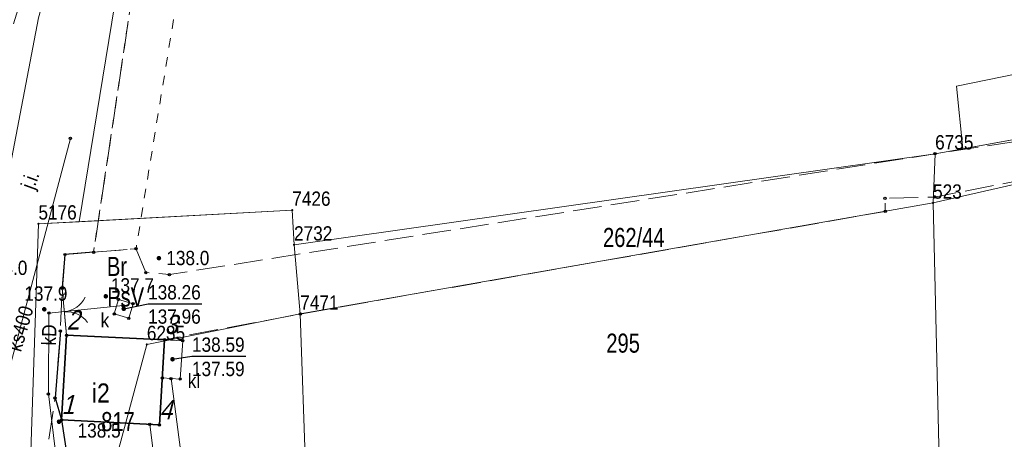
# Model space of a CAD drawing. Header units: metres. Extents: x 5548743 to 5556416, y 5707500 to 5714000.
# Tile 138 of 244: x 5553891 to 5553969, y 5711006 to 5711039. Entities that reach past the tile are written whole.
import ezdxf
from ezdxf.enums import TextEntityAlignment as Align

# ---------------------------------------------------------------- set-up
doc = ezdxf.new("R2010")
doc.units = ezdxf.units.M
for name, pattern in [('0.75_0.75', [1.5, 0.75, -0.75]), ('2.25_0.75', [3, 2.25, -0.75]), ('219-1000', [0]), ('otob_1000', [0])]:
    doc.linetypes.add(name, pattern=pattern)
doc.layers.get('0').update_dxf_attribs({"color": 2, "lineweight": 5})
doc.styles.get("Standard").update_dxf_attribs({"font": 'Working1250', "width": 0.75})
doc.linetypes.add('902-1000', pattern='A,5,0,[1,ksztalty.shx,S=1,R=0,X=0,Y=0],5', length=10)

# ---------------------------------------------------------------- blocks, each defined once
blk = doc.blocks.new('PUNKTBUD')
at = {"color": 0}
blk.add_circle((0, 0), 0.09, dxfattribs=at)
blk = doc.blocks.new('203')
at = {"linetype": 'Continuous', "lineweight": 0}
h = blk.add_hatch(color=0, dxfattribs=at)
edge = h.paths.add_edge_path()
edge.add_arc((0, 0), 0.09, 0, 360)
blk = doc.blocks.new('PW01')
at = {"linetype": 'Continuous', "lineweight": 13}
h = blk.add_hatch(color=0, dxfattribs=at)
edge = h.paths.add_edge_path()
edge.add_arc((0, 0), 0.18, 0, 360)
blk = doc.blocks.new('OK02')
at = {"color": 0, "linetype": 'Continuous', "lineweight": 0}
for centre, start, end in [((-2, 0), 0, 60), ((2, 0), 120, 180)]:
    blk.add_arc(centre, 2, start, end, dxfattribs=at)
blk = doc.blocks.new('PIKIETAW1891')
at = {"color": 0}
blk.add_circle((0, 0), 0.09, dxfattribs=at)

msp = doc.modelspace()

# ---------------------------------------------------------------- linework, layer by layer
at = {"layer": '217-kontur klasyfikacyjny', "color": 3, "linetype": 'CONTINUOUS', "lineweight": 18, "flags": 128}
for points in [[(5553902.87, 5711065.89), (5553895.88, 5711023.25)], [(5553895.88, 5711023.25), (5553902.87, 5711065.89)], [(5553964.91, 5711033.9), (5553981.45, 5711037.28)], [(5553965.4, 5711028.98), (5553964.91, 5711033.9)], [(5553982.87, 5711032.16), (5553965.4, 5711028.98)], [(5553963.07, 5711024.72), (5553985.01, 5711029.7)], [(5553963.23, 5711028.59), (5553912.79, 5711021.43)], [(5553912.79, 5711021.43), (5553963.23, 5711028.59)], [(5553965.4, 5711028.98), (5553963.23, 5711028.59)], [(5553963.23, 5711028.59), (5553965.4, 5711028.98)], [(5553913.28, 5711015.99), (5553963.07, 5711024.72)], [(5553912.65, 5711024.16), (5553895.88, 5711023.25)], [(5553895.88, 5711023.25), (5553912.65, 5711024.16)], [(5553912.79, 5711021.43), (5553912.65, 5711024.16)], [(5553912.65, 5711024.16), (5553912.79, 5711021.43)], [(5553892.68, 5711023.08), (5553891.72, 5710994.27)], [(5553891.72, 5710994.27), (5553892.68, 5711023.08)], [(5553895.88, 5711023.25), (5553892.68, 5711023.08)], [(5553892.68, 5711023.08), (5553895.88, 5711023.25)], [(5553901.21, 5711013.6), (5553913.28, 5711015.99)], [(5553897.04, 5710998.1), (5553901.21, 5711013.6)]]:
    msp.add_lwpolyline(points, dxfattribs=at)
at = {"layer": '218-kontur użytku gruntowego', "color": 3, "linetype": 'CONTINUOUS', "lineweight": 18, "flags": 128}
for points in [[(5553902.87, 5711065.89), (5553895.88, 5711023.25)], [(5553895.88, 5711023.25), (5553902.87, 5711065.89)], [(5553964.91, 5711033.9), (5553981.45, 5711037.28)], [(5553965.4, 5711028.98), (5553964.91, 5711033.9)], [(5553982.87, 5711032.16), (5553965.4, 5711028.98)], [(5553963.07, 5711024.72), (5553985.01, 5711029.7)], [(5553963.23, 5711028.59), (5553912.79, 5711021.43)], [(5553912.79, 5711021.43), (5553963.23, 5711028.59)], [(5553965.4, 5711028.98), (5553963.23, 5711028.59)], [(5553963.23, 5711028.59), (5553965.4, 5711028.98)], [(5553913.28, 5711015.99), (5553963.07, 5711024.72)], [(5553963.07, 5711024.72), (5553913.28, 5711015.99)], [(5553963.56, 5711004.53), (5553963.07, 5711024.72)], [(5553912.65, 5711024.16), (5553895.88, 5711023.25)], [(5553895.88, 5711023.25), (5553912.65, 5711024.16)], [(5553912.79, 5711021.43), (5553912.65, 5711024.16)], [(5553912.65, 5711024.16), (5553912.79, 5711021.43)], [(5553892.68, 5711023.08), (5553891.72, 5710994.27)], [(5553891.72, 5710994.27), (5553892.68, 5711023.08)], [(5553895.88, 5711023.25), (5553892.68, 5711023.08)], [(5553892.68, 5711023.08), (5553895.88, 5711023.25)], [(5553901.21, 5711013.6), (5553913.28, 5711015.99)], [(5553913.28, 5711015.99), (5553901.21, 5711013.6)], [(5553913.73, 5711003.26), (5553913.28, 5711015.99)], [(5553913.28, 5711015.99), (5553913.73, 5711003.26)], [(5553897.04, 5710998.1), (5553901.21, 5711013.6)], [(5553901.21, 5711013.6), (5553897.04, 5710998.1)]]:
    msp.add_lwpolyline(points, dxfattribs=at)
at = {"layer": '219-działka ewidencyjna', "color": 7, "linetype": '219-1000', "lineweight": 18, "flags": 128}
for points in [[(5553982.87, 5711032.16), (5553963.23, 5711028.59)], [(5553963.23, 5711028.59), (5553912.79, 5711021.43)], [(5553963.23, 5711028.59), (5553963.07, 5711024.72)], [(5553963.07, 5711024.72), (5553913.28, 5711015.99)], [(5553963.07, 5711024.72), (5553963.56, 5711004.53)], [(5553912.65, 5711024.16), (5553892.68, 5711023.08)], [(5553912.65, 5711024.16), (5553912.79, 5711021.43)], [(5553892.68, 5711023.08), (5553891.72, 5710994.27)], [(5553912.79, 5711021.43), (5553913.28, 5711015.99)], [(5553913.28, 5711015.99), (5553901.21, 5711013.6)], [(5553913.28, 5711015.99), (5553913.73, 5711003.26)], [(5553901.21, 5711013.6), (5553897.04, 5710998.1)]]:
    msp.add_lwpolyline(points, dxfattribs=at)
at = {"layer": '312-budynek ewidencyjny', "color": 7, "linetype": 'CONTINUOUS', "lineweight": 35, "flags": 128}
for points in [[(5553894.5, 5711007.67), (5553894.9, 5711014.32)], [(5553894.9, 5711014.32), (5553902.61, 5711013.97)], [(5553902.61, 5711013.97), (5553902.2, 5711007.27)], [(5553902.2, 5711007.27), (5553894.5, 5711007.67)]]:
    msp.add_lwpolyline(points, dxfattribs=at)
at = {"layer": 'brama', "color": 7, "linetype": 'otob_1000', "lineweight": 18, "flags": 128}
msp.add_lwpolyline([(5553894.55, 5711018), (5553894.9, 5711014.32)], dxfattribs=at)
at = {"layer": 'jezdnia', "color": 7, "linetype": '2.25_0.75', "lineweight": 18, "flags": 128}
for points in [[(5553891.72, 5710994.27), (5553893.99, 5711009.39), (5553894.41, 5711014.66), (5553894.55, 5711018), (5553894.76, 5711020.67), (5553897.02, 5711020.84), (5553904.36, 5711069.81), (5553906.39, 5711077.42), (5553912.49, 5711128.79), (5553911.86, 5711129.01), (5553907.96, 5711129.43), (5553906.83, 5711129.47), (5553905.99, 5711120.27), (5553901.64, 5711074.56), (5553888.64, 5711032.01), (5553883.96, 5711003.57), (5553884.07, 5711002.22)], [(5554023.22, 5711033.9), (5554041.56, 5711034.47), (5554055.84, 5711034.15), (5554072.97, 5711035.59), (5554080.19, 5711035.06), (5554090.69, 5711035.1), (5554105.39, 5711033.28), (5554140.82, 5711030.47), (5554140.69, 5711033.46), (5554129.27, 5711036.61), (5554121.73, 5711037.15), (5554117.98, 5711037.4), (5554106.67, 5711038.15), (5554100.38, 5711037.68), (5554098.07, 5711038.41), (5554079.98, 5711038.27), (5554073.62, 5711039.07), (5554038.84, 5711038.01), (5553984.43, 5711035.46), (5553973.02, 5711030.09), (5553963.23, 5711028.59), (5553902.98, 5711019.09), (5553901.13, 5711019.25), (5553900.36, 5711021.12), (5553897.02, 5711020.84), (5553894.76, 5711020.67), (5553894.55, 5711018), (5553894.9, 5711014.32), (5553902.61, 5711013.97), (5553913.28, 5711015.99), (5553959.31, 5711024.06), (5553959.28, 5711025.09), (5553963.19, 5711025.18), (5553976.67, 5711027.81), (5553984.18, 5711031.77), (5553986.04, 5711031.28), (5553996.1, 5711032.43), (5554001.15, 5711032.68)]]:
    msp.add_lwpolyline(points, close=True, dxfattribs=at)
at = {"layer": 'ogrodzenie trwałe', "color": 7, "linetype": '902-1000', "lineweight": 25, "flags": 128}
for points in [[(5553897.02, 5711020.84), (5553894.76, 5711020.67), (5553894.55, 5711018)], [(5553894.41, 5711014.66), (5553893.99, 5711009.39), (5553894.5, 5711007.67)], [(5553894.5, 5711007.67), (5553895.64, 5711000.09)]]:
    msp.add_lwpolyline(points, dxfattribs=at)
at = {"layer": 'osadnik  szambo', "color": 34, "linetype": 'CONTINUOUS', "lineweight": 18, "flags": 128}
msp.add_lwpolyline([(5553902.42, 5711010.96), (5553902.61, 5711013.97), (5553904.03, 5711013.89), (5553903.83, 5711010.87)], close=True, dxfattribs=at)
at = {"layer": 'przewód elektroenergetyczny podziemny', "color": 1, "linetype": 'CONTINUOUS', "lineweight": 18, "flags": 128}
msp.add_lwpolyline([(5553901.44, 5711007.31), (5553902.92, 5710995.64)], dxfattribs=at)
at = {"layer": 'przewód kanalizacyjny', "color": 34, "linetype": 'CONTINUOUS', "lineweight": 18, "flags": 128}
for points in [[(5553887.29, 5711000.03), (5553895.19, 5711029.8)], [(5553899.34, 5711016.65), (5553893.51, 5711016.06), (5553893.46, 5711009.71), (5553895.98, 5710988.78), (5553895.09, 5710987.9)], [(5553905.11, 5710995.69), (5553903.11, 5711010.91)]]:
    msp.add_lwpolyline(points, dxfattribs=at)
at = {"layer": 'przewód telekomunikacyjny podziemny', "color": 30, "linetype": 'CONTINUOUS', "lineweight": 18, "flags": 128}
msp.add_lwpolyline([(5553881.67, 5710999.42), (5553886.73, 5711012.24), (5553889.13, 5711020.76), (5553892.68, 5711039.28), (5553902.79, 5711075.21), (5553907.33, 5711111.92), (5553909.87, 5711127.6), (5553912.2, 5711144.03), (5553914.66, 5711167.26), (5553917.77, 5711186.95), (5553916.15, 5711193.09), (5553898.66, 5711214.75), (5553893.38, 5711222.88), (5553890.94, 5711229.05), (5553888.95, 5711236.49), (5553876.88, 5711297.29), (5553863.69, 5711353.69), (5553858.83, 5711376.79)], dxfattribs=at)
at = {"layer": 'rzedna-Atr2', "color": 7, "flags": 128}
for points in [[(5553899.39, 5711016.4), (5553901.31, 5711016.79), (5553905.545, 5711016.79)], [(5553903.23, 5711012.43), (5553904.76, 5711012.67), (5553908.995, 5711012.67)]]:
    msp.add_lwpolyline(points, dxfattribs=at)
at = {"layer": 'rów melioracyjny (poligon)', "color": 7, "linetype": '0.75_0.75', "lineweight": 18, "flags": 128}
msp.add_lwpolyline([(5553906.86, 5711076.99), (5553904.36, 5711069.81), (5553897.02, 5711020.84), (5553900.36, 5711021.12), (5553908.32, 5711069.7), (5553909.25, 5711074.05), (5553933.45, 5711074.94), (5553970, 5711078.85), (5554003.31, 5711081.51), (5554002.81, 5711083.96), (5553980.13, 5711082.89), (5553947.44, 5711079.45), (5553934.94, 5711078.19), (5553933.92, 5711078.09)], close=True, dxfattribs=at)
at = {"layer": 'właz do komory lub kanału', "color": 7, "linetype": 'CONTINUOUS', "lineweight": 18, "flags": 128}
msp.add_lwpolyline([(5553898.97, 5711017.14), (5553900.13, 5711016.8), (5553899.79, 5711015.66), (5553898.64, 5711016)], close=True, dxfattribs=at)

# ---------------------------------------------------------------- block references
at = {"layer": '203-punkt graniczny', "color": 7, "linetype": 'CONTINUOUS', "lineweight": 18}
for p in [(5553963.23, 5711028.59), (5553963.07, 5711024.72), (5553912.65, 5711024.16), (5553892.68, 5711023.08), (5553912.79, 5711021.43), (5553913.28, 5711015.99), (5553901.21, 5711013.6)]:
    msp.add_blockref('203', p, dxfattribs=at)
at = {"layer": 'brama', "color": 7, "linetype": 'CONTINUOUS', "lineweight": 18, "rotation": 275.433}
msp.add_blockref('OK02', (5553894.725, 5711016.16), dxfattribs=at)
at = {"layer": 'pikieta naturalna', "color": 7, "linetype": 'CONTINUOUS', "lineweight": 13}
for p in [(5553902.16, 5711020.38), (5553897.98, 5711017.38), (5553893.14, 5711016.36), (5553894.3, 5711007.52)]:
    msp.add_blockref('PW01', p, dxfattribs=at)
at = {"layer": 'Punkt budynku', "color": 5, "linetype": 'CONTINUOUS', "lineweight": 13}
for p in [(5553894.9, 5711014.32), (5553902.61, 5711013.97), (5553894.5, 5711007.67), (5553902.2, 5711007.27)]:
    msp.add_blockref('PUNKTBUD', p, dxfattribs=at)
at = {"layer": 'Punkt roboczy BDOT GESUT K1', "color": 6, "linetype": 'CONTINUOUS', "lineweight": 18}
for p in [(5553895.19, 5711029.8), (5553963.23, 5711028.59), (5553959.28, 5711025.09), (5553963.19, 5711025.18), (5553959.31, 5711024.06), (5553894.76, 5711020.67), (5553894.76, 5711020.67), (5553894.76, 5711020.67), (5553897.02, 5711020.84), (5553897.02, 5711020.84), (5553897.02, 5711020.84), (5553897.02, 5711020.84), (5553900.36, 5711021.12), (5553900.36, 5711021.12), (5553902.16, 5711020.38), (5553901.13, 5711019.25), (5553902.98, 5711019.09), (5553894.55, 5711018), (5553894.55, 5711018), (5553894.55, 5711018), (5553894.55, 5711018), (5553897.98, 5711017.38), (5553898.97, 5711017.14), (5553900.13, 5711016.8), (5553893.14, 5711016.36), (5553893.51, 5711016.06), (5553898.64, 5711016), (5553899.34, 5711016.65), (5553913.28, 5711015.99), (5553899.79, 5711015.66), (5553894.41, 5711014.66), (5553894.41, 5711014.66), (5553894.9, 5711014.32), (5553894.9, 5711014.32), (5553902.61, 5711013.97), (5553902.61, 5711013.97), (5553904.03, 5711013.89), (5553902.42, 5711010.96), (5553903.11, 5711010.91), (5553903.83, 5711010.87), (5553893.46, 5711009.71), (5553893.99, 5711009.39), (5553893.99, 5711009.39), (5553894.3, 5711007.52), (5553894.5, 5711007.67), (5553894.5, 5711007.67), (5553901.44, 5711007.31)]:
    msp.add_blockref('PIKIETAW1891', p, dxfattribs=at)
at = {"layer": 'rzedna', "color": 34, "linetype": 'CONTINUOUS', "lineweight": 18}
for p in [(5553899.39, 5711016.4), (5553903.23, 5711012.43)]:
    msp.add_blockref('PW01', p, dxfattribs=at)

# ---------------------------------------------------------------- texts
at = {"layer": '203-punkt graniczny-Atr103', "color": 7, "width": 0.9}
for s, p in [('6735', (5553963.23, 5711028.59)), ('6735', (5553963.23, 5711028.59)), ('523', (5553963.07, 5711024.72)), ('523', (5553963.07, 5711024.72)), ('7426', (5553912.65, 5711024.16)), ('7426', (5553912.65, 5711024.16)), ('5176', (5553892.68, 5711023.08)), ('5176', (5553892.68, 5711023.08)), ('2732', (5553912.79, 5711021.43)), ('2732', (5553912.79, 5711021.43)), ('7471', (5553913.28, 5711015.99)), ('7471', (5553913.28, 5711015.99)), ('6235', (5553901.21, 5711013.6)), ('6235', (5553901.21, 5711013.6))]:
    msp.add_text(s, height=1.125, dxfattribs=at).set_placement(p, align=Align.BOTTOM_LEFT)
at = {"layer": '209-oznaczenie konturu klasyfikacyjnego', "color": 3, "linetype": 'CONTINUOUS', "lineweight": 18, "width": 0.79}
msp.add_text('PsV', height=1.5, dxfattribs=at).set_placement((5553898.09, 5711018.08), align=Align.TOP_LEFT)
at = {"layer": '210-oznaczenie konturu użytku gruntowego', "color": 3, "linetype": 'CONTINUOUS', "lineweight": 18, "width": 0.79}
msp.add_text('Br', height=1.5, dxfattribs=at).set_placement((5553898.07, 5711018.98))
at = {"layer": '211-numer działki ewidencyjnej', "color": 7, "linetype": 'CONTINUOUS', "lineweight": 18, "width": 0.79}
for s, p in [('262/44', (5553937.1, 5711021.26)), ('295', (5553937.36, 5711012.95))]:
    msp.add_text(s, height=1.5, dxfattribs=at).set_placement(p)
at = {"layer": '312-oznaczenie budynku ewidencyjnego', "color": 7, "linetype": 'CONTINUOUS', "lineweight": 18, "width": 0.79}
msp.add_text('817', height=1.5, dxfattribs=at).set_placement((5553897.62, 5711008.28), align=Align.TOP_LEFT)
at = {"layer": '312-oznaczenie budynku ewidencyjnego-Atr117', "color": 7, "width": 0.9}
msp.add_text('i2', height=1.5, dxfattribs=at).set_placement((5553897.59, 5711009.78), align=Align.MIDDLE_CENTER)
at = {"layer": 'jezdnia-Atr17', "color": 7, "width": 0.9}
msp.add_text('j.i.', height=1.125, rotation=69.976, dxfattribs=at).set_placement((5553892.32, 5711025.7))
at = {"layer": 'osadnik  szambo-Atr17', "color": 34, "width": 0.9}
msp.add_text('kl', height=1.125, dxfattribs=at).set_placement((5553904.43, 5711010.17))
at = {"layer": 'pikieta naturalna-Atr2', "color": 7, "width": 0.9}
for s, p in [('138.0', (5553902.74, 5711019.83)), ('138.0', (5553888.42, 5711019.06)), ('137.7', (5553898.38, 5711017.68)), ('137.9', (5553891.57, 5711017.03)), ('138.5', (5553895.76, 5711006.27))]:
    msp.add_text(s, height=1.125, dxfattribs=at).set_placement(p)
at = {"layer": 'przewód kanalizacyjny-Atr1', "color": 34, "width": 0.9}
for s, rotation, p in [('ks400', 73.824, (5553890.76, 5711013.11)), ('kD', 88.193, (5553893.49, 5711013.52))]:
    msp.add_text(s, height=1.125, rotation=rotation, dxfattribs=at).set_placement(p, align=Align.MIDDLE_LEFT)
at = {"layer": 'Punkt budynku-Atr104', "color": 5, "oblique": 15, "width": 0.9}
for s, p in [('2', (5553894.9, 5711014.32)), ('3', (5553902.61, 5711013.97)), ('1', (5553894.5, 5711007.67)), ('4', (5553902.2, 5711007.27))]:
    msp.add_text(s, height=1.5, dxfattribs=at).set_placement(p, align=Align.BOTTOM_LEFT)
at = {"layer": 'rzedna-Atr2', "color": 34, "width": 0.9}
for s, p in [('138.26', (5553901.31, 5711016.801)), ('138.59', (5553904.76, 5711012.681))]:
    msp.add_text(s, height=1.125, dxfattribs=at).set_placement(p, align=Align.BOTTOM_LEFT)
at = {"layer": 'rzedna-Atr3', "color": 34, "width": 0.9}
for s, p in [('137.96', (5553901.31, 5711014.889)), ('137.59', (5553904.76, 5711010.769))]:
    msp.add_text(s, height=1.125, dxfattribs=at).set_placement(p, align=Align.BOTTOM_LEFT)
at = {"layer": 'właz do komory lub kanału-Atr17', "color": 7, "width": 0.9}
msp.add_text('k', height=1.125, dxfattribs=at).set_placement((5553897.57, 5711014.93))

doc.saveas('drawing.dxf')
